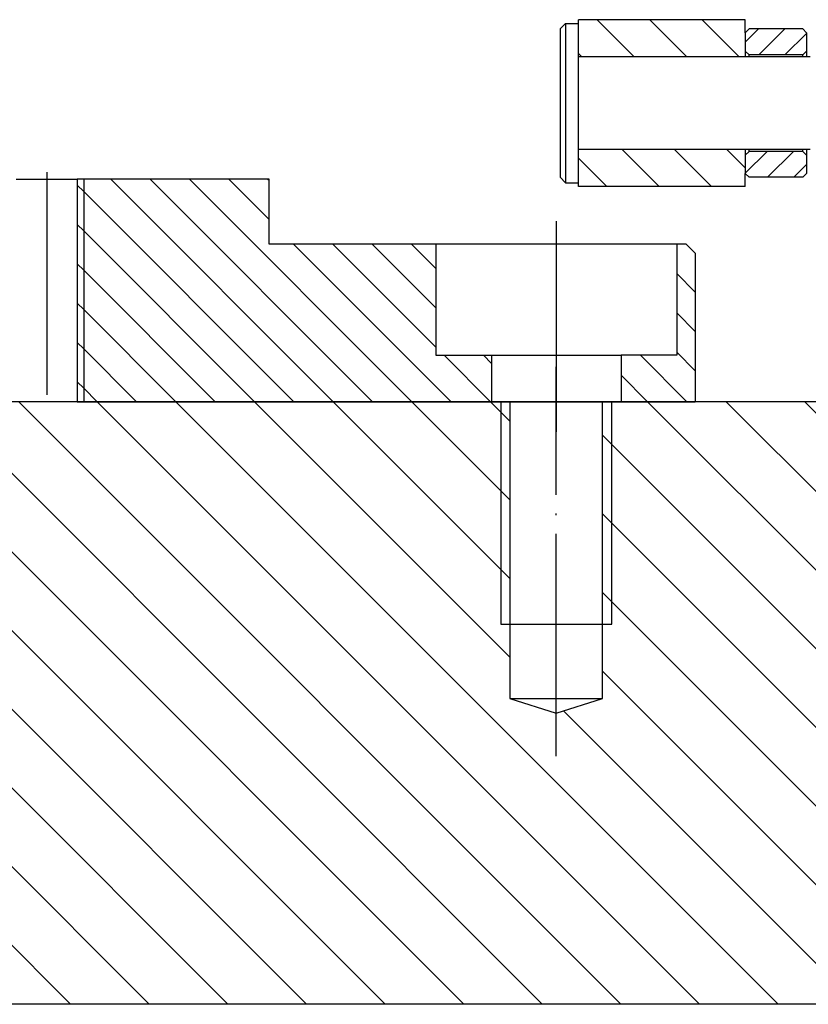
# Model space of a CAD drawing. Extents: x -1763 to 4575, y -3429 to 1051.
# Tile 4 of 174: x -258 to -216, y -2472 to -2419. Entities that reach past the tile are written whole.
import ezdxf

# ---------------------------------------------------------------- set-up
doc = ezdxf.new("R2010")
doc.units = 0
doc.linetypes.add('DOT_CENTER', pattern=[14, 12, -1, 0, -1])
doc.layers.get('0').update_dxf_attribs({"linetype": 'CONTINUOUS'})
doc.layers.add('1', color=7, linetype='CONTINUOUS')
pattern_1 = [(45, (-1142.24006245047, -11507.86251876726), (-0.7071067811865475, 0.7071067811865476), [])]
pattern_2 = [(-45, (-1142.24006245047, -11507.86251876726), (1.414213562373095, 1.4142135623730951), [])]
pattern_3 = [(135, (-1142.240062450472, -11457.86251876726), (-1.0606601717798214, -1.0606601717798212), [])]

# ---------------------------------------------------------------- blocks, each defined once
blk = doc.blocks.new('Z-STACK', base_point=(-660.9662464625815, -2583.473641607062))
at = {"linetype": 'CONTINUOUS'}
h = blk.add_hatch(dxfattribs=at)
h.set_pattern_fill('USER', color=5, scale=2, angle=-45, pattern_type=0)
h.set_pattern_definition(pattern_2)
h.paths.add_polyline_path([(-218.9034238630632, -2420.760077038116), (-218.9034238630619, -2419.760077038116), (-218.903423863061, -2419.060077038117), (-227.903423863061, -2419.060077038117), (-227.9034238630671, -2419.260077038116), (-227.903423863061, -2421.060077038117), (-218.9034238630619, -2421.060077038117)])
h = blk.add_hatch(dxfattribs=at)
h.set_pattern_fill('USER', color=3, angle=45, pattern_type=0)
h.set_pattern_definition(pattern_1)
h.paths.add_polyline_path([(-215.8034238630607, -2420.960077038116), (-215.6034238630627, -2420.760077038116), (-215.6034238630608, -2419.760077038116), (-215.8034238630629, -2419.560077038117), (-218.7034238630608, -2419.560077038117), (-218.9034238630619, -2419.760077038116), (-218.9034238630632, -2420.760077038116), (-218.7034238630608, -2420.960077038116)])
h = blk.add_hatch(dxfattribs=at)
h.set_pattern_fill('USER', color=5, scale=2, angle=-45, pattern_type=0)
h.set_pattern_definition(pattern_2)
h.paths.add_polyline_path([(-218.903423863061, -2428.060077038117), (-218.9034238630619, -2427.360077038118), (-218.903423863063, -2426.360077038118), (-218.9034238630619, -2426.060077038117), (-227.903423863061, -2426.060077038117), (-227.903423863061, -2427.860077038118), (-227.903423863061, -2428.060077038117), (-219.4034238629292, -2428.060077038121)])
h = blk.add_hatch(dxfattribs=at)
h.set_pattern_fill('USER', color=3, angle=45, pattern_type=0)
h.set_pattern_definition(pattern_1)
h.paths.add_polyline_path([(-215.8034238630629, -2427.560077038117), (-215.6034238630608, -2427.360077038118), (-215.6034238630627, -2426.360077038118), (-215.8034238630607, -2426.160077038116), (-218.7034238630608, -2426.160077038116), (-218.903423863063, -2426.360077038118), (-218.9034238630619, -2427.360077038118), (-218.7034238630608, -2427.560077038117)])
at = {"layer": '1', "linetype": 'CONTINUOUS'}
h = blk.add_hatch(dxfattribs=at)
h.set_pattern_fill('USER', color=4, scale=1.5, angle=135, pattern_type=0)
h.set_pattern_definition(pattern_3)
h.paths.add_polyline_path([(-254.6027139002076, -2427.660077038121), (-254.9527139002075, -2427.660077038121), (-254.952713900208, -2439.660077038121), (-254.6027139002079, -2439.660077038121)])
h = blk.add_hatch(dxfattribs=at)
h.set_pattern_fill('USER', color=4, scale=1.5, angle=135, pattern_type=0)
h.set_pattern_definition(pattern_3)
h.paths.add_polyline_path([(-235.6027139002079, -2431.160077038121), (-244.6027139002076, -2431.160077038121), (-244.6027139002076, -2427.660077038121), (-254.6027139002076, -2427.660077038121), (-254.6027139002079, -2439.660077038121), (-232.6027139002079, -2439.660077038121), (-232.6027139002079, -2437.160077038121), (-235.6027139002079, -2437.160077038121)])
h = blk.add_hatch(dxfattribs=at)
h.set_pattern_fill('USER', color=4, scale=1.5, angle=135, pattern_type=0)
h.set_pattern_definition(pattern_3)
h.paths.add_polyline_path([(-222.6027139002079, -2437.160077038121), (-225.6027139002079, -2437.160077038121), (-225.6027139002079, -2439.660077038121), (-221.6027139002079, -2439.660077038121), (-221.6027139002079, -2431.660077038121), (-222.1027139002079, -2431.160077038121), (-222.6027139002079, -2431.160077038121)])
h = blk.add_hatch(dxfattribs=at)
h.set_pattern_fill('USER', color=1, scale=3, angle=135, pattern_type=0)
h.set_pattern_definition([(135, (-1142.240062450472, -11457.86251876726), (-2.121320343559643, -2.1213203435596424), [])])
h.paths.add_polyline_path([(-211.7739039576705, -2439.660077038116), (-226.6027139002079, -2439.660077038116), (-226.6027139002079, -2455.660077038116), (-229.1027139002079, -2456.460077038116), (-231.6027139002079, -2455.660077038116), (-231.6027139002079, -2439.660077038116), (-338.7739039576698, -2439.660077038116), (-338.7739039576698, -2472.160077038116), (-211.7739039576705, -2472.160077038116)])
at = {"color": 5, "linetype": 'CONTINUOUS'}
for p, q in [((-227.9034238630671, -2419.260077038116), (-227.903423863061, -2419.060077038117)), ((-218.903423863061, -2419.060077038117), (-227.903423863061, -2419.060077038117)), ((-218.9034238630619, -2419.760077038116), (-218.903423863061, -2419.060077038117)), ((-227.903423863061, -2421.060077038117), (-227.9034238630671, -2419.260077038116)), ((-218.9034238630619, -2419.760077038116), (-218.9034238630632, -2420.760077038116)), ((-218.9034238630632, -2420.760077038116), (-218.9034238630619, -2421.060077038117)), ((-218.9034238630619, -2421.060077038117), (-227.903423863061, -2421.060077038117)), ((-227.903423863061, -2427.860077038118), (-227.903423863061, -2426.060077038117)), ((-218.9034238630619, -2426.060077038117), (-227.903423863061, -2426.060077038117)), ((-218.9034238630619, -2426.060077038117), (-218.903423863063, -2426.360077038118)), ((-218.903423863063, -2426.360077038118), (-218.9034238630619, -2427.360077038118)), ((-218.903423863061, -2428.060077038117), (-218.9034238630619, -2427.360077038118)), ((-227.903423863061, -2428.060077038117), (-227.903423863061, -2427.860077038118)), ((-219.4034238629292, -2428.060077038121), (-227.903423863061, -2428.060077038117)), ((-218.903423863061, -2428.060077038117), (-219.4034238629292, -2428.060077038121))]:
    blk.add_line(p, q, dxfattribs=at)
at = {"color": 2, "linetype": 'CONTINUOUS'}
for p, q in [((-228.9034238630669, -2419.560077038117), (-228.6034238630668, -2419.260077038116)), ((-228.9034238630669, -2419.560077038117), (-228.9034238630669, -2427.560077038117)), ((-228.6034238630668, -2419.260077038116), (-227.9034238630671, -2419.260077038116)), ((-227.903423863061, -2421.060077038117), (-227.9034238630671, -2419.260077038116)), ((-218.9034238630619, -2421.060077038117), (-227.903423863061, -2421.060077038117)), ((-215.6034238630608, -2421.060077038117), (-218.9034238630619, -2421.060077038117)), ((-215.4034238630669, -2421.060077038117), (-215.6034238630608, -2421.060077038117)), ((-227.903423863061, -2427.860077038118), (-227.903423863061, -2426.060077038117)), ((-218.9034238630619, -2426.060077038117), (-227.903423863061, -2426.060077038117)), ((-215.6034238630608, -2426.060077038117), (-218.9034238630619, -2426.060077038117)), ((-215.4034238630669, -2426.060077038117), (-215.6034238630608, -2426.060077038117)), ((-228.9034238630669, -2427.560077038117), (-228.6034238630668, -2427.860077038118)), ((-228.6034238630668, -2427.860077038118), (-227.903423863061, -2427.860077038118))]:
    blk.add_line(p, q, dxfattribs=at)
at = {"color": 3, "linetype": 'CONTINUOUS'}
for p, q in [((-218.9034238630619, -2419.760077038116), (-218.7034238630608, -2419.560077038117)), ((-218.9034238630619, -2419.760077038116), (-218.9034238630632, -2420.760077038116)), ((-215.8034238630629, -2419.560077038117), (-218.7034238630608, -2419.560077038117)), ((-215.6034238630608, -2419.760077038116), (-215.8034238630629, -2419.560077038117)), ((-215.6034238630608, -2419.760077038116), (-215.6034238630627, -2420.760077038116)), ((-218.7034238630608, -2420.960077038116), (-218.9034238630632, -2420.760077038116)), ((-218.9034238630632, -2420.760077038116), (-218.9034238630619, -2421.060077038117)), ((-215.8034238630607, -2420.960077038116), (-215.6034238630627, -2420.760077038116)), ((-215.6034238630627, -2420.760077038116), (-215.6034238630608, -2421.060077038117)), ((-218.7034238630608, -2421.060077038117), (-218.7034238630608, -2420.960077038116)), ((-215.8034238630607, -2420.960077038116), (-218.7034238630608, -2420.960077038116)), ((-215.8034238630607, -2421.060077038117), (-215.8034238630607, -2420.960077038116)), ((-218.9034238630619, -2426.060077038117), (-218.903423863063, -2426.360077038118)), ((-218.7034238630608, -2426.160077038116), (-218.7034238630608, -2426.060077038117)), ((-215.8034238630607, -2426.160077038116), (-215.8034238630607, -2426.060077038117)), ((-215.6034238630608, -2426.060077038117), (-215.6034238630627, -2426.360077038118)), ((-218.7034238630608, -2426.160077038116), (-218.903423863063, -2426.360077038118)), ((-218.903423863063, -2426.360077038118), (-218.9034238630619, -2427.360077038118)), ((-215.8034238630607, -2426.160077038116), (-218.7034238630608, -2426.160077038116)), ((-215.8034238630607, -2426.160077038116), (-215.6034238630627, -2426.360077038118)), ((-215.6034238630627, -2426.360077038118), (-215.6034238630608, -2427.360077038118)), ((-218.9034238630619, -2427.360077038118), (-218.7034238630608, -2427.560077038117)), ((-215.8034238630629, -2427.560077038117), (-218.7034238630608, -2427.560077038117)), ((-215.6034238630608, -2427.360077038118), (-215.8034238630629, -2427.560077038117))]:
    blk.add_line(p, q, dxfattribs=at)
at = {"color": 1, "linetype": 'CONTINUOUS'}
for p, q in [((-231.6027139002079, -2439.660077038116), (-338.7739039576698, -2439.660077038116)), ((-226.6027139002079, -2439.660077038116), (-231.6027139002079, -2439.660077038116)), ((-211.7739039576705, -2439.660077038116), (-226.6027139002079, -2439.660077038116)), ((-211.7739039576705, -2472.160077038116), (-338.7739039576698, -2472.160077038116))]:
    blk.add_line(p, q, dxfattribs=at)
at = {"layer": '1', "color": 2, "linetype": 'CONTINUOUS'}
for p, q in [((-228.6034238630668, -2419.260077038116), (-228.6034238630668, -2427.860077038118)), ((-227.903423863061, -2426.060077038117), (-227.903423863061, -2421.060077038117))]:
    blk.add_line(p, q, dxfattribs=at)
at = {"layer": '1', "color": 4, "linetype": 'CONTINUOUS'}
for p, q in [((-258.2527139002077, -2427.660077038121), (-254.9527139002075, -2427.660077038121)), ((-254.6027139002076, -2427.660077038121), (-254.9527139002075, -2427.660077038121)), ((-254.9527139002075, -2427.660077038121), (-254.952713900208, -2439.660077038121)), ((-254.6027139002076, -2427.660077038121), (-254.6027139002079, -2439.660077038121)), ((-244.6027139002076, -2427.660077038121), (-254.6027139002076, -2427.660077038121)), ((-244.6027139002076, -2431.160077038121), (-244.6027139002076, -2427.660077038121)), ((-235.6027139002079, -2431.160077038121), (-244.6027139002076, -2431.160077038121)), ((-222.6027139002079, -2431.160077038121), (-235.6027139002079, -2431.160077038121)), ((-235.6027139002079, -2431.160077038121), (-235.6027139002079, -2437.160077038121)), ((-222.6027139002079, -2431.160077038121), (-222.6027139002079, -2437.160077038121)), ((-222.1027139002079, -2431.160077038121), (-222.6027139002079, -2431.160077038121)), ((-222.1027139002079, -2431.160077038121), (-221.6027139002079, -2431.660077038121)), ((-221.6027139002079, -2431.660077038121), (-221.6027139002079, -2439.660077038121)), ((-235.6027139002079, -2437.160077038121), (-232.6027139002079, -2437.160077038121)), ((-232.6027139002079, -2437.160077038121), (-225.6027139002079, -2437.160077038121)), ((-232.6027139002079, -2437.160077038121), (-232.6027139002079, -2439.660077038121)), ((-225.6027139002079, -2437.160077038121), (-225.6027139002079, -2439.660077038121)), ((-222.6027139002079, -2437.160077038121), (-225.6027139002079, -2437.160077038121)), ((-254.952713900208, -2439.660077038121), (-258.2527139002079, -2439.660077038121)), ((-254.952713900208, -2439.660077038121), (-254.6027139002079, -2439.660077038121)), ((-254.6027139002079, -2439.660077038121), (-232.6027139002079, -2439.660077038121)), ((-232.6027139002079, -2439.660077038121), (-225.6027139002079, -2439.660077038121)), ((-225.6027139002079, -2439.660077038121), (-221.6027139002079, -2439.660077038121))]:
    blk.add_line(p, q, dxfattribs=at)
at = {"layer": '1', "color": 4, "linetype": 'DOT_CENTER'}
for p, q in [((-256.6027139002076, -2427.286657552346), (-256.6027139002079, -2440.114899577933)), ((-229.1027139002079, -2429.926459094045), (-229.1027139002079, -2441.292747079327))]:
    blk.add_line(p, q, dxfattribs=at)
at = {"layer": '1', "color": 1, "linetype": 'DOT_CENTER'}
blk.add_line((-229.1027139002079, -2458.78354079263), (-229.1027139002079, -2437.78354079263), dxfattribs=at)
at = {"layer": '1', "color": 1, "linetype": 'CONTINUOUS'}
for p, q in [((-232.1027139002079, -2439.660077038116), (-232.1027139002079, -2451.660077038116)), ((-231.6027139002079, -2439.660077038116), (-231.6027139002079, -2455.660077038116)), ((-226.6027139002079, -2455.660077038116), (-226.6027139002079, -2439.660077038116)), ((-226.1027139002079, -2451.660077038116), (-226.1027139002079, -2439.660077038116)), ((-232.1027139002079, -2451.660077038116), (-226.1027139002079, -2451.660077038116)), ((-231.6027139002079, -2455.660077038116), (-226.6027139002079, -2455.660077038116)), ((-231.6027139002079, -2455.660077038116), (-229.1027139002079, -2456.460077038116)), ((-229.1027139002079, -2456.460077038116), (-226.6027139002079, -2455.660077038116))]:
    blk.add_line(p, q, dxfattribs=at)

msp = doc.modelspace()

# ---------------------------------------------------------------- block references
at = {"layer": '1'}
msp.add_blockref('Z-STACK', (-660.9662464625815, -2583.473641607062), dxfattribs=at)

doc.saveas('drawing.dxf')
